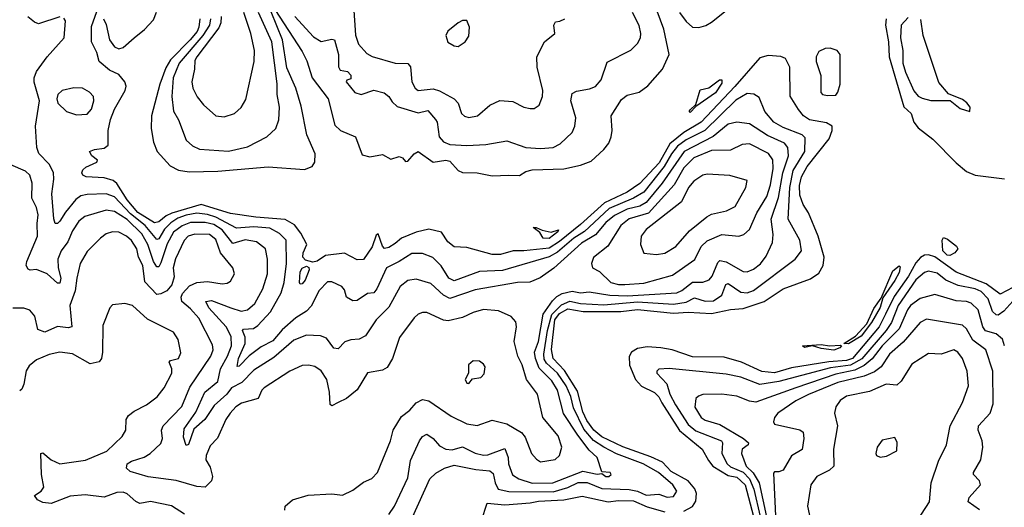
# Model space of a CAD drawing. Extents: x 1771496 to 1971148, y 471553 to 643630.
# Tile 251 of 256: x 1797845 to 1802514, y 619319 to 621630. Entities that reach past the tile are written whole.
import ezdxf

# ---------------------------------------------------------------- set-up
doc = ezdxf.new("R2010")
doc.units = 0

msp = doc.modelspace()

# ---------------------------------------------------------------- linework, layer by layer
at = {"layer": '0CON10XD'}
for points in [[(1799055, 621678.9), (1799185, 621479.5), (1799207.1, 621435), (1799232.5, 621355), (1799307.1, 621255), (1799340, 621130), (1799365.6, 621105), (1799437.5, 621075), (1799469.3, 620989.3), (1799505, 620980), (1799565, 620992), (1799605, 620970), (1799645, 620981.2), (1799660, 620975), (1799675, 620957.5), (1799685, 620960), (1799715.6, 620994.4), (1799735, 621005.7), (1799805, 620955.3), (1799865, 620964.1), (1799885, 620960.2), (1799925, 620915.6), (1799945, 620906.7), (1800015, 620904.5), (1800085, 620889.6), (1800165, 620893.6), (1800215, 620891.5), (1800245, 620910.6), (1800275, 620918.5), (1800425, 620924.1), (1800505, 620940.7), (1800555, 620960), (1800614.5, 621015), (1800638.2, 621045), (1800650.4, 621075), (1800654.7, 621105), (1800650.3, 621175), (1800698.5, 621251.5), (1800725, 621273.1), (1800782.7, 621287.3), (1800823.4, 621316.6), (1800893.3, 621395), (1800924.7, 621465), (1800899.8, 621585), (1800852.7, 621712.7)], [(1800995, 619301), (1801035, 619323.5), (1801051.4, 619348.6), (1801054.3, 619385), (1801046.3, 619406.3), (1801014.9, 619444.9), (1800935, 619489.5), (1800892.7, 619532.7), (1800838.1, 619558.1), (1800705, 619605.2), (1800605, 619653.8), (1800568.1, 619685), (1800535, 619730.6), (1800515, 619771.6), (1800490.2, 619870.2), (1800428.3, 619968.3), (1800375.3, 620025.3), (1800367.5, 620067.5), (1800382.6, 620207.4), (1800405, 620237.1), (1800445, 620259.2), (1800517.7, 620247.7), (1800695, 620246.7), (1800775, 620256.4), (1800945, 620239.5), (1801015, 620244.9), (1801125, 620237.5), (1801215, 620256.9), (1801275, 620261.2), (1801375.4, 620294.6), (1801465.6, 620355), (1801595, 620401.6), (1801635, 620428.5), (1801654.8, 620465), (1801660.2, 620505), (1801630.6, 620605), (1801585.8, 620715), (1801559.5, 620755), (1801545, 620798), (1801543.5, 620845), (1801552.8, 620885), (1801578.7, 620935), (1801683.7, 621065), (1801697.9, 621105), (1801697.5, 621125), (1801671.3, 621141.3), (1801590, 621155), (1801561.9, 621175), (1801537.5, 621205), (1801498.3, 621268.3), (1801497.3, 621405), (1801476.7, 621446.7), (1801455, 621455.3), (1801395, 621460.2), (1801355, 621450.2), (1801236.7, 621313.3), (1801076.3, 621145), (1800994.8, 621095.2), (1800928.4, 621041.6), (1800877.6, 620952.4), (1800785, 620853.9), (1800725, 620813.5), (1800618.2, 620761.8), (1800505, 620660.2), (1800405, 620579.3), (1800355, 620548.2), (1800235, 620534.2), (1800185, 620535.2), (1800125, 620518), (1800085, 620517.9), (1799965, 620550.9), (1799905, 620554.4), (1799875, 620578.1), (1799845, 620623.4), (1799785, 620636.7), (1799725, 620624), (1799655, 620595.2), (1799625, 620569.5), (1799595, 620550.5), (1799575, 620546.4), (1799565, 620557.5), (1799545, 620616), (1799535, 620608.6), (1799516.9, 620553.1), (1799475, 620493.1), (1799445, 620492.2), (1799385, 620524.4), (1799295, 620512.5), (1799255, 620486.2), (1799235, 620480.5), (1799200.1, 620490.1), (1799188.4, 620505), (1799189.1, 620525), (1799207.2, 620565), (1799178.8, 620618.8), (1799148.1, 620658.1), (1799103.9, 620683.9), (1798965, 620694.1), (1798845, 620712.3), (1798705, 620754), (1798566.5, 620713.5), (1798539.5, 620700.5), (1798505, 620672.9), (1798485, 620666.9), (1798405, 620717.1), (1798355, 620776), (1798305, 620854.3), (1798288.8, 620868.8), (1798245, 620881.4), (1798160, 620885), (1798144, 620894), (1798140, 620905), (1798145, 620919.2), (1798158.9, 620931.1), (1798211.2, 620955), (1798213.8, 620965), (1798187.5, 620985), (1798176.7, 621005), (1798200, 621015), (1798245, 621020.9), (1798264, 621036), (1798264.2, 621105), (1798275, 621157.1), (1798295, 621206.7), (1798344.7, 621295), (1798349.3, 621315), (1798343.1, 621335), (1798315, 621370.5), (1798271, 621391), (1798221.7, 621431.7), (1798211.6, 621475), (1798185.5, 621525), (1798185, 621597.5), (1798218.3, 621691.7)], [(1798242, 621635), (1798255, 621608), (1798271.5, 621535), (1798295, 621502.2), (1798315, 621492.1), (1798335, 621497.7), (1798388, 621545), (1798436.7, 621583.3), (1798480.1, 621629.9), (1798493.5, 621666.5)], [(1798699, 621635), (1798695.1, 621595), (1798685.9, 621575), (1798652.7, 621535), (1798559.4, 621440.6), (1798537.3, 621402.7), (1798509, 621325), (1798469.8, 621175), (1798468.2, 621115), (1798479.8, 621049.8), (1798497.1, 621005), (1798557.9, 620937.9), (1798597.5, 620917.5), (1798648.9, 620908.9), (1798785, 620912.4), (1799022.8, 620932.8), (1799195, 620920.4), (1799231.9, 620935), (1799244.5, 620955), (1799245.4, 620995), (1799207.1, 621085), (1799179.9, 621219.9), (1799154.1, 621305), (1799112.5, 621402.5), (1799090.8, 621535), (1799037.3, 621667.3)], [(1799428.2, 621698.2), (1799437.6, 621557.6), (1799451.8, 621515), (1799490.7, 621470.7), (1799515.8, 621455.8), (1799625, 621423.8), (1799685, 621423.3), (1799697.5, 621407.5), (1799704.8, 621335), (1799720, 621305), (1799734.2, 621295), (1799805, 621302.5), (1799835, 621292.7), (1799905, 621254.5), (1799923.6, 621235), (1799940.5, 621185), (1799953.7, 621173.7), (1799975, 621167.3), (1800015.6, 621174.4), (1800075, 621224.4), (1800122.6, 621247.4), (1800182.8, 621242.8), (1800235, 621215.8), (1800265, 621209.2), (1800285, 621210), (1800308, 621225), (1800324.5, 621265.5), (1800326.4, 621295), (1800299.5, 621405), (1800296.9, 621455), (1800333.3, 621525), (1800383.3, 621565), (1800377.5, 621605), (1800385, 621620), (1800407, 621623), (1800430, 621635)], [(1800974.4, 621664.4), (1801005, 621621.8), (1801035, 621595.4), (1801065, 621592.7), (1801097.9, 621602.1), (1801125, 621618), (1801195, 621674.2)], [(1798035, 621643.5), (1797935, 621611.2), (1797915, 621618.1), (1797883.4, 621643.4)], [(1800367.7, 620232.3), (1800415, 620278.6), (1800453.7, 620296.3), (1800505, 620285.8), (1800615, 620279.4), (1800775, 620292.7), (1800945, 620281.8), (1801005, 620291.1), (1801045, 620312.6), (1801095, 620296.4), (1801135, 620298.3), (1801174.2, 620325), (1801193.2, 620375), (1801205, 620380), (1801265, 620339.6), (1801295, 620336.1), (1801325, 620346.1), (1801522.9, 620495), (1801552.5, 620535), (1801544.3, 620585), (1801489, 620685), (1801496.8, 620835), (1801513.5, 620915), (1801568.4, 621005), (1801569.9, 621069.9), (1801555.5, 621085), (1801465, 621118.7), (1801420.7, 621145), (1801378.4, 621195), (1801351.5, 621261.5), (1801326.7, 621276.7), (1801295, 621280), (1801240.6, 621249.4), (1801094.5, 621105.5), (1801005, 621061), (1800965, 621030.2), (1800936.1, 620995), (1800901.5, 620935), (1800805, 620813.5), (1800755.4, 620784.6), (1800640.8, 620735), (1800523.7, 620626.3), (1800472.1, 620595), (1800395, 620528.5), (1800355, 620506.8), (1800135, 620441.7), (1800025, 620436.3), (1799905, 620392), (1799879.5, 620405), (1799843.7, 620463.7), (1799803.4, 620503.4), (1799755, 620521.6), (1799705, 620522.5), (1799645, 620483.8), (1799585, 620454.7), (1799539.2, 620355), (1799525, 620336.2), (1799495, 620332.5), (1799445, 620299.7), (1799425, 620298.2), (1799395, 620314.5), (1799385, 620349.2), (1799372.5, 620365), (1799325, 620387.5), (1799305, 620387.3), (1799265, 620346.4), (1799227.1, 620272.9), (1799205, 620249.6), (1799155, 620216.6), (1799090.3, 620159.7), (1799045, 620108.4), (1798989.7, 620080.3), (1798933, 620037), (1798885, 619988.2), (1798876.7, 619986.7), (1798882.9, 620025), (1798914.5, 620095), (1798913.5, 620125), (1798902.3, 620157.7), (1798906.9, 620163.1), (1798953.2, 620166.8), (1798975, 620180.5), (1799033.6, 620245), (1799085.6, 620335), (1799099.5, 620385), (1799110.2, 620475), (1799108.6, 620585), (1799077.5, 620617.5), (1799031.6, 620641.6), (1798955, 620648.6), (1798872.8, 620642.8), (1798775, 620694.4), (1798735, 620707.1), (1798685, 620713), (1798635, 620704), (1798595, 620690), (1798561.8, 620668.2), (1798532.2, 620637.8), (1798505, 620591), (1798495, 620588.4), (1798440.5, 620655), (1798370.3, 620710.3), (1798295, 620790), (1798255, 620804.8), (1798165, 620802.1), (1798135, 620794.8), (1798111.7, 620778.3), (1798061.5, 620718.5), (1798035, 620674.7), (1798025, 620664.6), (1798013.8, 620663.8), (1798006.4, 620686.4), (1797996.9, 620805), (1798006.5, 620875), (1798005, 620906.2), (1797985.3, 620945), (1797936.6, 620996.6), (1797927.1, 621025), (1797919.6, 621125), (1797938.6, 621245), (1797913.4, 621333.4), (1797913.3, 621355), (1797924.4, 621385), (1797975, 621454.4), (1798056.4, 621545), (1798062.5, 621625), (1798055, 621638.1)], [(1798749.5, 621635), (1798744.7, 621605), (1798714, 621556), (1798601.4, 621425), (1798573.4, 621355), (1798566.5, 621266.5), (1798575, 621196.7), (1798597.7, 621155), (1798635, 621058.6), (1798665, 621031.8), (1798696.9, 621016.9), (1798835, 621006.4), (1798925, 621028), (1799017.5, 621075), (1799059.4, 621115), (1799073.6, 621155), (1799076.7, 621215), (1799065.9, 621275.9), (1799065.7, 621325.7), (1799041.3, 621525), (1798977.6, 621665)], [(1798800.8, 621645), (1798799.2, 621615), (1798788.7, 621591.3), (1798684.8, 621455), (1798676.1, 621436.1), (1798674.7, 621395), (1798662, 621335), (1798666.2, 621305), (1798686.7, 621265), (1798716.7, 621226.7), (1798774.6, 621174.6), (1798815, 621169.4), (1798864, 621185), (1798896, 621214), (1798917.6, 621252.4), (1798957.4, 621432.6), (1798959.1, 621485), (1798941.2, 621565), (1798907.3, 621665)], [(1799149.8, 621645), (1799239, 621549), (1799275, 621526.8), (1799325, 621538), (1799337.8, 621535), (1799357.1, 621465), (1799356.5, 621406.5), (1799365, 621391.2), (1799400, 621385), (1799415, 621366.7), (1799415, 621350), (1799397, 621343), (1799393.3, 621335), (1799435, 621285.8), (1799465, 621275.7), (1799525, 621296.9), (1799573, 621283), (1799595, 621266.9), (1799610.5, 621240.5), (1799635, 621219.5), (1799735, 621188.8), (1799780.1, 621200.1), (1799817.2, 621157.2), (1799824.2, 621144.2), (1799834.4, 621074.4), (1799855, 621050.7), (1799885, 621038.8), (1799965, 621033.5), (1800055, 621038.1), (1800155, 621055.4), (1800244.7, 621024.7), (1800315, 621020.3), (1800375.3, 621024.7), (1800407.6, 621042.4), (1800464.2, 621095), (1800478.1, 621125), (1800482.9, 621165), (1800458.7, 621245), (1800465, 621280), (1800485, 621292.3), (1800547.5, 621302.5), (1800575.8, 621314.2), (1800601.8, 621345), (1800630.5, 621429.5), (1800743.6, 621486.4), (1800775, 621518.1), (1800788.8, 621545), (1800791.2, 621565), (1800783.3, 621603.3), (1800751.2, 621665)], [(1799925, 621502.9), (1799958, 621525), (1799975, 621552.5), (1799978.6, 621595), (1799965, 621626.2), (1799945, 621626.2), (1799924.2, 621615.8), (1799875, 621576), (1799866, 621555), (1799875, 621524), (1799905, 621505.7), (1799925, 621502.9)], [(1801954, 621635), (1801950, 621605), (1801965.1, 621525.1), (1801967.5, 621455), (1802037.9, 621217.9), (1802072.6, 621185), (1802084.9, 621144.9), (1802105, 621117.2), (1802175, 621063.3), (1802285, 620952.5), (1802335, 620911.5), (1802375, 620893.1), (1802515, 620875.5)], [(1802058.8, 621641.2), (1802024.4, 621605), (1802021.6, 621545), (1802033, 621485), (1802032.6, 621425), (1802045, 621381.4), (1802085, 621293.3), (1802105, 621268.5), (1802125, 621257.8), (1802165, 621248), (1802257, 621247), (1802305, 621210), (1802350, 621195), (1802352.5, 621215), (1802335.9, 621235.9), (1802315, 621252.5), (1802249.3, 621279.3), (1802203.2, 621333.2), (1802129.2, 621555), (1802118.3, 621631.7)], [(1801675, 621270.6), (1801715, 621272.9), (1801725, 621286.7), (1801735.6, 621325), (1801736, 621465), (1801721.2, 621485), (1801687.5, 621495), (1801665, 621494.5), (1801635, 621480), (1801622.1, 621455), (1801622.4, 621432.4), (1801644.3, 621365), (1801644.2, 621285), (1801652.5, 621275), (1801675, 621270.6)], [(1801025, 621190), (1801020, 621195), (1801025, 621203.8), (1801051.9, 621228.1), (1801072.2, 621297.8), (1801112.9, 621307.1), (1801163.1, 621345), (1801175.2, 621345.2), (1801175, 621330), (1801145, 621283), (1801050.6, 621219.4), (1801025, 621190)], [(1798115, 621179.2), (1798165, 621182), (1798185, 621206.7), (1798197.1, 621245), (1798195, 621266.7), (1798176.3, 621286.3), (1798142.5, 621305), (1798102.1, 621307.9), (1798046.7, 621295), (1798026.2, 621275), (1798021.2, 621255), (1798026.2, 621235), (1798066.7, 621195), (1798115, 621179.2)], [(1799595, 619284.5), (1799621.8, 619325), (1799685, 619459.4), (1799698.4, 619541.6), (1799740.5, 619635), (1799755, 619655.5), (1799775, 619665.6), (1799805, 619645.5), (1799835, 619611.4), (1799865, 619594.2), (1799895, 619591.2), (1799945, 619606.3), (1800005, 619575.2), (1800045, 619567.1), (1800065, 619568.6), (1800145, 619598.2), (1800160.7, 619555), (1800162.3, 619525), (1800182.4, 619472.4), (1800211.8, 619455), (1800275, 619433.8), (1800373.1, 619435), (1800515, 619491), (1800583.1, 619476.9), (1800605, 619480), (1800624.2, 619465), (1800638.8, 619465), (1800650, 619475), (1800645.6, 619485), (1800605, 619486.7), (1800583.9, 619555), (1800545, 619590.8), (1800490.9, 619660.9), (1800424.4, 619764.4), (1800395, 619874.5), (1800368.7, 619918.7), (1800309, 619979), (1800290.8, 620025), (1800286.4, 620055), (1800305.1, 620105), (1800327.9, 620235), (1800371.5, 620298.5), (1800392, 620318), (1800418.1, 620331.9), (1800465, 620343.4), (1800505, 620336.5), (1800545, 620340.7), (1800644.1, 620324.1), (1800725, 620321.8), (1800961.9, 620335), (1800985, 620346.2), (1801035, 620386.7), (1801085, 620386.9), (1801115, 620396.9), (1801128.9, 620415), (1801155, 620478.9), (1801165, 620488.8), (1801195, 620482.9), (1801275, 620436.8), (1801295, 620435.3), (1801325, 620447.2), (1801357.5, 620472.5), (1801385, 620509.5), (1801415.4, 620575), (1801418.3, 620611.7), (1801408.7, 620685), (1801442.8, 620787.2), (1801464, 620905), (1801490.7, 620985), (1801486.7, 621025), (1801471.8, 621045), (1801391, 621081), (1801305, 621136.8), (1801245.3, 621144.7), (1801204.6, 621135), (1801133.7, 621076.3), (1800996.3, 621005), (1800891.3, 620855), (1800815.7, 620764.3), (1800785, 620747.1), (1800725, 620732.3), (1800665, 620701.5), (1800625, 620669.7), (1800575, 620610.7), (1800509.1, 620570.9), (1800377.9, 620452.1), (1800312.7, 620407.3), (1800264, 620386), (1800205, 620385.5), (1800005, 620350.5), (1799885, 620309.2), (1799854, 620324), (1799795, 620380.6), (1799725, 620400.3), (1799685, 620393.9), (1799649.6, 620365), (1799595, 620267.8), (1799535, 620207.7), (1799485, 620131.2), (1799455, 620116.7), (1799415, 620113.2), (1799387, 620103), (1799355, 620070.5), (1799335, 620073.8), (1799300.2, 620120.2), (1799271.9, 620131.9), (1799205, 620135.3), (1799145, 620111.1), (1799050.7, 620029.3), (1798955, 619968.6), (1798899.1, 619910.9), (1798848.9, 619885), (1798826.7, 619855), (1798768, 619802), (1798722.4, 619735), (1798670.1, 619689.9), (1798645, 619616.2), (1798635, 619612), (1798622.1, 619652.1), (1798625, 619690.8), (1798680.2, 619769.8), (1798723.7, 619865), (1798784.8, 619915.2), (1798797.8, 619975), (1798830.3, 620035), (1798849, 620085), (1798848.1, 620128.1), (1798824.5, 620175), (1798742.4, 620265), (1798728.2, 620295), (1798755, 620300), (1798846.2, 620265), (1798895, 620248.6), (1798925, 620254.6), (1798960.7, 620285), (1798998.1, 620355), (1799020.5, 620425), (1799019.6, 620495), (1799010.6, 620545), (1798967.2, 620577.2), (1798915, 620586.4), (1798855, 620570.2), (1798805.2, 620635), (1798765, 620659.5), (1798725, 620669.1), (1798655, 620668.6), (1798615, 620653.6), (1798575, 620622.5), (1798545, 620568.7), (1798515, 620477.2), (1798505, 620459.2), (1798495, 620459.3), (1798479.6, 620485), (1798452.8, 620565), (1798424.6, 620615), (1798355, 620683.3), (1798295, 620721.3), (1798255, 620728.3), (1798153.2, 620696.8), (1798126, 620675), (1798095, 620630), (1798073, 620577), (1798042.4, 620535), (1798025.6, 620495), (1798026.8, 620455), (1798039.4, 620405), (1798035, 620382), (1798025, 620381.9), (1797975, 620425.3), (1797925, 620446.5), (1797895, 620443.8), (1797885, 620448.2), (1797876.4, 620465), (1797879.3, 620485), (1797928.9, 620605), (1797927.5, 620665), (1797933.4, 620705), (1797925, 620739.4), (1797903.4, 620785), (1797904.7, 620855), (1797893.3, 620893.3), (1797872, 620912), (1797803.1, 620943.1)], [(1800684.5, 620374.5), (1800715, 620374.8), (1800805, 620382), (1800941.2, 620418.8), (1801046.6, 620493.4), (1801076.8, 620555), (1801105, 620581.9), (1801175, 620612.3), (1801255, 620604.4), (1801278.1, 620611.9), (1801305, 620635.6), (1801340.6, 620715), (1801388.1, 620791.9), (1801405, 620846.9), (1801418.5, 620925), (1801416.2, 620966.2), (1801396.1, 620996.1), (1801305, 621042.6), (1801270.8, 621039.2), (1801215, 621012.6), (1801125, 621011), (1801041.2, 620975), (1800995, 620928.1), (1800947.8, 620847.8), (1800826.2, 620713.8), (1800735, 620686), (1800694.9, 620655.1), (1800633.8, 620556.2), (1800566.2, 620503.8), (1800556.9, 620475), (1800561.2, 620455), (1800595, 620437.5), (1800647.5, 620385), (1800684.5, 620374.5)], [(1800865, 620518.2), (1800905, 620523.8), (1800956.5, 620555), (1801020.9, 620629.1), (1801103.6, 620696.4), (1801125, 620708.2), (1801196, 620725), (1801237.1, 620745), (1801288.8, 620835), (1801295, 620867.5), (1801212.6, 620892.6), (1801105, 620898.2), (1801085, 620893.8), (1801041.2, 620865), (1801015.8, 620835), (1800983.2, 620766.8), (1800815, 620635.4), (1800792.1, 620605), (1800788.1, 620565), (1800804.5, 620524.5), (1800865, 620518.2)], [(1800355, 620592.5), (1800327.5, 620595), (1800311.8, 620621.8), (1800280, 620645), (1800294.2, 620645.8), (1800322.2, 620632.2), (1800365, 620624), (1800400, 620635), (1800397.3, 620625), (1800355, 620592.5)], [(1798583.4, 620496.6), (1798573.5, 620455), (1798577.7, 620412.3), (1798566.4, 620373.6), (1798543.5, 620345), (1798515, 620330.5), (1798495, 620328.6), (1798438.3, 620388.3), (1798429.4, 620465), (1798408.8, 620505), (1798400.2, 620545), (1798375, 620583.8), (1798351.1, 620605), (1798315, 620623.3), (1798285, 620625.3), (1798255, 620614.6), (1798227.5, 620595), (1798165, 620532.2), (1798132.5, 620475), (1798115.5, 620405), (1798108.7, 620345), (1798083.6, 620275), (1798092.9, 620175), (1798075, 620169.4), (1798024.1, 620175.9), (1797965, 620149.1), (1797931.5, 620161.5), (1797916.2, 620225), (1797893.5, 620253.5), (1797865, 620263.8), (1797813.1, 620263.1)], [(1799102.3, 619305), (1799103.6, 619325), (1799138, 619355), (1799212.7, 619377.3), (1799325, 619383.1), (1799375, 619376.7), (1799425, 619400), (1799475, 619439.2), (1799515, 619455.7), (1799541.4, 619485), (1799602.7, 619635), (1799616.2, 619685), (1799655, 619750), (1799695, 619779.2), (1799725.8, 619815), (1799755, 619829.5), (1799785, 619824.5), (1799891.5, 619751.5), (1799965, 619715.4), (1800015, 619706.7), (1800085, 619732.9), (1800154.7, 619714.7), (1800225, 619674.4), (1800241.7, 619651.7), (1800271.5, 619575), (1800295, 619546.9), (1800315, 619534.6), (1800383.8, 619546.2), (1800404.3, 619565), (1800415.4, 619605), (1800397.7, 619657.7), (1800326.2, 619745), (1800300.4, 619855), (1800248.2, 619925), (1800228.2, 619995), (1800206.6, 620035), (1800189.2, 620105), (1800201.1, 620175), (1800198, 620198), (1800175, 620222.9), (1800115, 620250), (1800045, 620256), (1799995, 620241.8), (1799945, 620218.5), (1799876.9, 620203.1), (1799855, 620206.5), (1799775, 620241.8), (1799755, 620242.2), (1799735, 620234.4), (1799715, 620217.1), (1799645.3, 620124.7), (1799612.2, 620025), (1799587.4, 619982.6), (1799565, 619969.2), (1799495, 619955.8), (1799445, 619875.6), (1799395, 619834.3), (1799354.6, 619815.4), (1799325, 619800.8), (1799316.9, 619806.9), (1799313.5, 619865), (1799301.6, 619925), (1799275, 619966.5), (1799245, 619986.9), (1799215, 619993.2), (1799185, 619991.1), (1799125.7, 619964.3), (1799004.5, 619885.5), (1798992.8, 619875), (1798975.2, 619834.8), (1798897.1, 619812.9), (1798870.3, 619795), (1798842.4, 619765), (1798822.5, 619735), (1798782.5, 619647.5), (1798749, 619611), (1798728.8, 619565), (1798727.3, 619545), (1798748.8, 619508.8), (1798759.6, 619465), (1798754.5, 619445), (1798725, 619415.5), (1798685, 619417.3), (1798587, 619447), (1798454.2, 619464.2), (1798369.5, 619489.5), (1798350.9, 619505), (1798354.6, 619525), (1798375, 619538.6), (1798435, 619557.2), (1798464, 619575), (1798515, 619621.1), (1798522.9, 619645), (1798518.2, 619685), (1798526.1, 619705), (1798613.5, 619796.5), (1798652.1, 619887.9), (1798751.2, 620035), (1798761.8, 620065), (1798759.5, 620089.5), (1798694.8, 620215), (1798655, 620260), (1798613.2, 620295), (1798611.2, 620315), (1798617.8, 620332.2), (1798650.7, 620369.3), (1798685, 620384.2), (1798735, 620390), (1798805, 620378.5), (1798829.2, 620380.8), (1798845, 620390.8), (1798862.9, 620425), (1798855.6, 620455), (1798796.7, 620525), (1798775, 620588.2), (1798745, 620612.4), (1798675, 620613.4), (1798644.7, 620605), (1798625, 620584.5), (1798583.4, 620496.6)], [(1802255, 620512.1), (1802242.4, 620515), (1802222.4, 620535), (1802219.2, 620585), (1802225, 620597.8), (1802245, 620589.6), (1802287, 620557), (1802293.2, 620545), (1802279.6, 620525), (1802255, 620512.1)], [(1802615, 620392.4), (1802495, 620329.1), (1802427.7, 620377.7), (1802285, 620433.4), (1802185, 620505.7), (1802155, 620516.2), (1802135.9, 620514.1), (1802116.6, 620503.4), (1802095, 620478.4), (1802059.8, 620415), (1801992, 620318), (1801951.1, 620235), (1801921.2, 620175), (1801794.8, 620025), (1801765, 620014.9), (1801681.3, 620008.7), (1801505, 619980), (1801425, 619956.9), (1801363.4, 619963.4), (1801267.1, 620007.1), (1801185, 620030.5), (1801035, 620032.2), (1800939.5, 620065), (1800885, 620074.4), (1800820.8, 620079.2), (1800775, 620072.5), (1800745.4, 620054.6), (1800735.4, 620034.6), (1800737.3, 619992.7), (1800764.6, 619924.6), (1800792.8, 619892.8), (1800855, 619863.2), (1800875, 619842.4), (1800889.5, 619815)], [(1799175, 620376.2), (1799172.1, 620385), (1799174.6, 620435), (1799185, 620452.9), (1799205, 620461.4), (1799216.4, 620456.4), (1799217.5, 620445), (1799198.5, 620395), (1799185, 620378), (1799175, 620376.2)], [(1801775, 620094.4), (1801753.8, 620095), (1801808.9, 620131.1), (1801861.4, 620188.6), (1801895, 620261.9), (1801929.8, 620310.2), (1801985, 620440.5), (1802015, 620464), (1802019.7, 620459.7), (1802015, 620431.8), (1801995, 620393.8), (1801937.2, 620312.8), (1801925, 620265.5), (1801885, 620195.8), (1801835, 620130.8), (1801775, 620094.4)], [(1802555, 620296.4), (1802511.8, 620248.2), (1802485, 620230.6), (1802475, 620230.9), (1802457.8, 620247.8), (1802437.7, 620307.7), (1802405, 620341.5), (1802375, 620354.6), (1802295, 620370.7), (1802236.2, 620396.2), (1802195, 620429.5), (1802155, 620438.9), (1802135, 620432), (1802095, 620397), (1802010.2, 620275), (1801978.4, 620195), (1801953.2, 620156.8), (1801837.8, 620022.2), (1801785, 619993.4), (1801689.5, 619980.5), (1801445, 619916.2), (1801355, 619902), (1801265, 619935.6), (1801195, 619949.8), (1800925, 619977.8), (1800875, 619974.3), (1800865.7, 619965), (1800865.7, 619955), (1800913.8, 619903.8), (1800927.2, 619855), (1800955, 619804.2), (1801015, 619711.2), (1801051.7, 619681.7), (1801172.4, 619635), (1801178.1, 619625), (1801174.8, 619575), (1801200, 619525), (1801215, 619510.3), (1801275, 619485.1), (1801306.3, 619455), (1801325.8, 619405.8), (1801355.9, 619275)], [(1802514.8, 620085), (1802505.4, 620115.4), (1802475, 620142), (1802424.1, 620155), (1802412.5, 620175), (1802390.7, 620255), (1802357, 620287), (1802335, 620294.3), (1802285, 620297.5), (1802185, 620327.5), (1802115, 620308.6), (1802069.6, 620275), (1802054.2, 620255), (1802015.6, 620164.4), (1801934.6, 620085), (1801887.3, 620022.7), (1801848.9, 619991.1), (1801805, 619968.9), (1801715, 619950.6), (1801525, 619886.2), (1801335, 619817), (1801305, 619821.8), (1801245, 619846.5), (1801175, 619855.3), (1801085, 619853.8), (1801063.4, 619846.6), (1801051.1, 619835), (1801046.5, 619793.5), (1801076.9, 619745), (1801095, 619732.5), (1801165, 619711.4), (1801277.3, 619645), (1801300.9, 619625), (1801299.6, 619615), (1801271.6, 619595), (1801268.2, 619575), (1801289.9, 619515), (1801322.5, 619482.5), (1801351.8, 619435), (1801385.9, 619274.1)], [(1798626.2, 619286.2), (1798565, 619325.9), (1798465, 619347.1), (1798415, 619337.5), (1798395, 619346.4), (1798355, 619383.5), (1798335, 619390.9), (1798305, 619388.8), (1798245, 619366.6), (1798155, 619378.7), (1798085, 619371.8), (1797995, 619337.8), (1797955, 619341.9), (1797929.5, 619355), (1797915.7, 619375), (1797946.7, 619395), (1797958.9, 619415), (1797949.1, 619475), (1797946, 619574), (1797955, 619577.1), (1797993.8, 619543.8), (1798035, 619525.3), (1798157.1, 619542.9), (1798258.6, 619585), (1798331.1, 619655), (1798347.8, 619685), (1798350, 619735), (1798361.1, 619755), (1798387.1, 619775), (1798447.1, 619805), (1798496.8, 619843.2), (1798530.4, 619885), (1798566.4, 619955), (1798567.2, 619975), (1798553.4, 620006.6), (1798560.8, 620015), (1798597.8, 620025), (1798609.4, 620050.6), (1798596.5, 620115), (1798575, 620149.2), (1798450.9, 620210.9), (1798380, 620275), (1798344.1, 620285.9), (1798285, 620278.1), (1798272.9, 620265), (1798239.7, 620180.3), (1798238.5, 620055), (1798232.5, 620025), (1798221.8, 620008.2), (1798178.7, 619998.7), (1798095, 620046.1), (1798035, 620053.8), (1797985, 620043.8), (1797925, 620018), (1797890.3, 619989.7), (1797875.6, 619965.6), (1797865, 619903.3), (1797855, 619878.8), (1797845, 619871.2)], [(1799707.4, 619272.6), (1799790, 619455), (1799818.5, 619481.5), (1799859.4, 619505), (1799905, 619519.5), (1800007.7, 619497.7), (1800075, 619492.4), (1800089.5, 619479.5), (1800099.2, 619435), (1800114.7, 619405), (1800165, 619393.7), (1800375, 619392.4), (1800445, 619412.9), (1800493.9, 619436.1), (1800536.1, 619436.1), (1800605, 619407.8), (1800735, 619404.1), (1800775.3, 619395.3), (1800815, 619377.2), (1800875, 619382.1), (1800915, 619367.2), (1800945, 619371.1), (1800961.1, 619395), (1800942.6, 619425), (1800874.7, 619485), (1800801.1, 619525), (1800675, 619573), (1800615, 619603.7), (1800566.3, 619636.3), (1800520.3, 619690.3), (1800471.2, 619791.2), (1800458.1, 619845), (1800435.9, 619895), (1800395.3, 619955), (1800342.4, 620002.4), (1800332, 620022), (1800329.8, 620045), (1800347.6, 620157.6), (1800367.7, 620232.3)], [(1802397.1, 619307.1), (1802342, 619345), (1802347.5, 619365), (1802400.8, 619425), (1802395.8, 619445), (1802368.1, 619475), (1802368.5, 619485), (1802402.1, 619545), (1802412.9, 619605), (1802409.6, 619635), (1802389.7, 619685), (1802391.6, 619705), (1802447.6, 619765), (1802460.4, 619809.6), (1802460.2, 619965), (1802425.9, 620065), (1802365, 620111.8), (1802335, 620164.6), (1802315, 620182), (1802145, 620211.6), (1802115, 620195.4), (1802035, 620102.4), (1801968.9, 620045), (1801930.7, 619985), (1801898.1, 619961.9), (1801848.9, 619941.1), (1801725, 619911.2), (1801585, 619853.2), (1801525, 619824.3), (1801440.6, 619765), (1801424.3, 619745), (1801419.2, 619725), (1801423.8, 619713.8), (1801545, 619686.2), (1801559.5, 619675), (1801563.9, 619645), (1801555, 619593.3), (1801505, 619563.3), (1801465.2, 619494.8), (1801445, 619486.8), (1801425, 619487.1), (1801419.7, 619480.3), (1801431.2, 619245)], [(1801705, 620063.8), (1801645, 620071.5), (1801605, 620083.8), (1801567, 620077), (1801557.5, 620085), (1801645, 620090.6), (1801685, 620083.8), (1801737, 620087), (1801742.5, 620085), (1801733.8, 620075), (1801705, 620063.8)], [(1802100.4, 619255), (1802159.1, 619345), (1802167.9, 619435), (1802201.9, 619538.1), (1802239.1, 619615), (1802257.9, 619705), (1802315, 619816), (1802344.5, 619895), (1802337.9, 619965), (1802316.4, 620025), (1802292.9, 620055), (1802275, 620065.5), (1802215, 620044.5), (1802155, 620047.8), (1802075, 619998.1), (1802025, 619916.5), (1802005, 619898.8), (1801953, 619903), (1801875, 619868.4), (1801765, 619845.3), (1801735, 619825.4), (1801714.6, 619795), (1801709.5, 619765), (1801723.6, 619705), (1801703.9, 619595), (1801705.4, 619515), (1801684.7, 619495.3), (1801625.7, 619465), (1801596.4, 619425), (1801580.4, 619325), (1801593.8, 619266.2)], [(1799975, 619906.7), (1799991.7, 619928.3), (1800032.5, 619935), (1800048.1, 619951.9), (1800052.5, 619985), (1800045, 619998), (1800025, 620012), (1799995, 620013.8), (1799973.3, 619995), (1799973.8, 619955), (1799956.7, 619925), (1799965, 619907.5), (1799975, 619906.7)], [(1800889.5, 619815), (1800973.9, 619683.9), (1801080.8, 619595), (1801110.5, 619540.5), (1801132, 619515), (1801205, 619470.6), (1801245, 619462.1), (1801284.8, 619425), (1801325.2, 619275)], [(1801925, 619556.7), (1801955, 619561.2), (1802005, 619587.5), (1802006.7, 619626.7), (1801995, 619650), (1801935, 619636.7), (1801910.8, 619605), (1801904.2, 619575), (1801907.5, 619565), (1801925, 619556.7)], [(1800035, 619257.5), (1800061.1, 619338.9), (1800145, 619331.2), (1800265, 619340.2), (1800305, 619348.7), (1800425, 619354.4), (1800511.5, 619371.5), (1800635, 619345.2), (1800685, 619351.8), (1800755, 619349.7), (1800821.2, 619321.2), (1800905, 619297.4)]]:
    msp.add_lwpolyline(points, dxfattribs=at)

doc.saveas('drawing.dxf')
